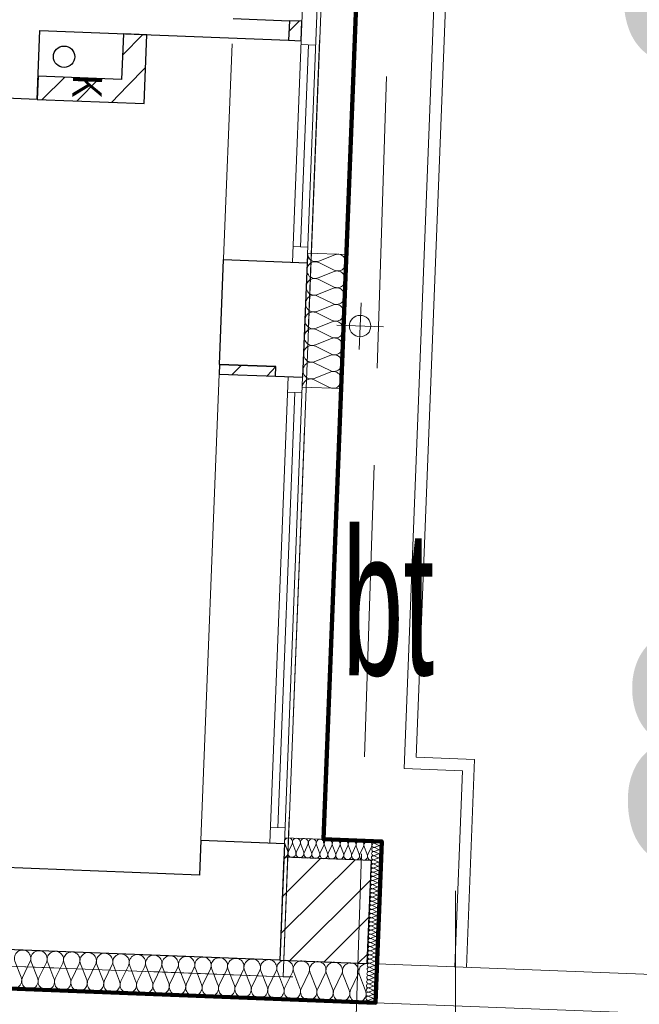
# Model space of a CAD drawing. Extents: x -198213 to 5540361, y 56395 to 5961443.
# Tile 43 of 76: x 5539590.88 to 5539594.06, y 5961325.74 to 5961330.8. Entities that reach past the tile are written whole.
import ezdxf
from ezdxf import colors
from ezdxf.entities.mleader import LeaderData, LeaderLine
from ezdxf.math import Vec2, Vec3

# ---------------------------------------------------------------- set-up
doc = ezdxf.new("R2010")
doc.units = 0
doc.header["$MEASUREMENT"] = 0
doc.linetypes.add('L_0_06', pattern=[2, 1.5, -0.5])
for name, color, linetype, lineweight in [('$ IE_OPISY', 7, 'Continuous', 25), ('0_Nr_Pióra__7', 8, 'Continuous', 13), ('312_budynek_ewidencyjny_Nr_Pióra__7', 8, 'Continuous', 13), ('Arch drogi_Nr_Pióra__21', 8, 'Continuous', 9), ('Arch IS_Nr_Pióra__52', 8, 'Continuous', 25), ('Arch ocieplenie_Nr_Pióra__22', 8, 'Continuous', 9), ('Arch okna_Nr_Pióra__4', 8, 'Continuous', 9), ('Arch rynny_Nr_Pióra__21', 8, 'Continuous', 9), ('Arch schody_Nr_Pióra__21', 8, 'Continuous', 9), ('Arch wyburzenia_Nr_Pióra__46', 8, 'Continuous', 13), ('Arch wykończenie_Nr_Pióra__46', 8, 'Continuous', 13), ('arch wypelnienia_Nr_Pióra__118', 8, 'Continuous', 211), ('Arch ściany nośne_Nr_Pióra__21', 8, 'Continuous', 9), ('Arch ściany nośne_Nr_Pióra__27', 8, 'Continuous', 30), ('bt_Nr_Pióra__7', 8, 'Continuous', 13), ('INWENT OPISY_Nr_Pióra__52', 8, 'Continuous', 25), ('INWENT RZĘDNE_Nr_Pióra__21', 8, 'Continuous', 9), ('INWENT.ŚCIANY_Nr_Pióra__1', 8, 'Continuous', 25)]:
    doc.layers.add(name, color=color, linetype=linetype, lineweight=lineweight)
for name, color, linetype in [('Arch ocieplenie', 8, 'Continuous'), ('Arch ściany nośne', 8, 'Continuous'), ('INWENT RZĘDNE', 8, 'Continuous')]:
    doc.layers.add(name, color=color, linetype=linetype)
doc.styles.add('1. Elektrobau_02.2024', font='romans.shx', dxfattribs={"width": 0.8, "oblique": 10})
doc.styles.add('GENERATED_STYLE_2', font='ARIALN.TTF')
doc.styles.add('GENERATED_STYLE_3', font='ARIALN.TTF')
doc.styles.add('GENERATED_STYLE_8', font='ARIALN.TTF')
pattern_1 = [(45, (0, 0), (-91.92387818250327, 91.92387818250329), [])]

# ---------------------------------------------------------------- blocks, each defined once
blk = doc.blocks.new('Izolacja cieplna 14_11', base_point=(-121481.5695909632, 104227.8188325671))
at = {"layer": 'Arch ocieplenie_Nr_Pióra__22', "linetype": 'Continuous'}
for p, q in [((-121341.4146830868, 104218.7154393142), (-121423.5596272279, 104186.0194003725)), ((-121423.8425851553, 104178.7803933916), (-121344.5004153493, 104139.7721222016)), ((-121427.2113481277, 104092.5962072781), (-121347.8691783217, 104053.5879360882)), ((-121344.7834460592, 104132.5312532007), (-121426.9283902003, 104099.8352142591)), ((-121348.1522090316, 104046.3470670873), (-121430.2971531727, 104013.6510281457)), ((-121430.5801111, 104006.4120211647), (-121351.237941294, 103967.4037499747)), ((-121351.520972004, 103960.1628809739), (-121433.6659161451, 103927.4668420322)), ((-121433.9488740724, 103920.2278350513), (-121354.6067042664, 103881.2195638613)), ((-121437.3176370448, 103834.0436489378), (-121357.9754672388, 103795.0353777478)), ((-121354.8897349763, 103873.9786948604), (-121437.0346791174, 103841.2826559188)), ((-121358.2584979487, 103787.794508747), (-121440.4034420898, 103755.0984698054)), ((-121440.6864000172, 103747.8594628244), (-121361.3442302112, 103708.8511916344)), ((-121361.6272609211, 103701.6103226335), (-121443.7722050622, 103668.9142836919)), ((-121444.0551629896, 103661.675276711), (-121364.7129931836, 103622.667005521)), ((-121364.9960238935, 103615.4261365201), (-121447.1409680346, 103582.7300975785)), ((-121447.4239259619, 103575.4910905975), (-121368.0817561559, 103536.4828194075))]:
    blk.add_line(p, q, dxfattribs=at)
for centre, start_param, end_param in [((-121442.4360317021, 104139.9751989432), 2.728799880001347, 6.695979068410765), ((-121439.0673580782, 104226.1575075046), 4.712388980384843, 6.695978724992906), ((-121325.9069381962, 104178.5772830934), 5.87039154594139, 9.837571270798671), ((-121329.2757011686, 104092.39309698), 5.870391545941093, 9.8375712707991), ((-121445.8047946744, 104053.7910128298), 2.7287998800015, 6.695979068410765), ((-121332.644464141, 104006.2089108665), 5.87039154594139, 9.837571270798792), ((-121449.1735576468, 103967.6068267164), 2.728799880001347, 6.695979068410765), ((-121336.0132271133, 103920.0247247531), 5.870391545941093, 9.8375712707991), ((-121452.5423206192, 103881.4226406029), 2.728799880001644, 6.695979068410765), ((-121455.9110835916, 103795.2384544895), 2.728799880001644, 6.695979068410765), ((-121339.3819900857, 103833.8405386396), 5.87039154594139, 9.837571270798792), ((-121342.7507530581, 103747.6563525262), 5.870391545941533, 9.837571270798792), ((-121459.279846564, 103709.054268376), 2.728799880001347, 6.695979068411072), ((-121346.1195160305, 103661.4721664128), 5.87039154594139, 9.837571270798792), ((-121462.6486095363, 103622.8700822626), 2.7287998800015, 6.695979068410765), ((-121466.0173725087, 103536.6858961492), 2.728799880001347, 4.71238898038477), ((-121349.4882790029, 103575.2879802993), 5.87039154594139, 9.837571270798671)]:
    blk.add_ellipse(centre, major_axis=(-1.684344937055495, -43.09115800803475), ratio=0.9863331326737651, start_param=start_param, end_param=end_param, dxfattribs=at)
blk = doc.blocks.new('Izolacja cieplna 14_12', base_point=(-121149.4764517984, 101202.5413768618))
at = {"layer": 'Arch ocieplenie_Nr_Pióra__22', "linetype": 'Continuous'}
for p, q in [((-121114.4372648, 101200.2772976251), (-121134.9689441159, 101192.2198639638)), ((-121136.7012374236, 101147.9020268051), (-121116.8611382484, 101138.2665351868)), ((-121116.099738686, 101157.7456740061), (-121136.6314180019, 101149.6882403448)), ((-121135.8700004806, 101169.1678386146), (-121116.0299013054, 101159.5323469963)), ((-121115.268501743, 101179.0114858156), (-121135.8001810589, 101170.9540521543)), ((-121135.0387635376, 101190.4336504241), (-121115.1986643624, 101180.7981588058)), ((-121138.3637113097, 101105.3704031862), (-121118.5236121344, 101095.7349115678)), ((-121117.7622125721, 101115.2140503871), (-121138.293891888, 101107.1566167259)), ((-121137.5324743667, 101126.6362149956), (-121117.6923751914, 101117.0007233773)), ((-121116.9309756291, 101136.4798621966), (-121137.462654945, 101128.4224285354)), ((-121120.2559234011, 101051.4166149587), (-121140.787602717, 101043.3591812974)), ((-121140.0261851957, 101062.8387795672), (-121120.1860860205, 101053.2032879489)), ((-121119.4246864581, 101072.6824267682), (-121139.956365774, 101064.6249931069)), ((-121139.1949482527, 101084.1045913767), (-121119.3548490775, 101074.4690997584)), ((-121118.5934495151, 101093.9482385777), (-121139.125128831, 101085.8908049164)), ((-121142.5198960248, 100999.0413441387), (-121122.6797968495, 100989.4058525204)), ((-121121.9183972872, 101008.8849913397), (-121142.4500766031, 101000.8275576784)), ((-121141.6886590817, 101020.3071559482), (-121121.8485599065, 101010.6716643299)), ((-121121.0871603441, 101030.1508031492), (-121141.61883966, 101022.0933694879)), ((-121140.8574221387, 101041.5729677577), (-121121.0173229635, 101031.9374761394)), ((-121124.4121081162, 100945.0875559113), (-121144.9437874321, 100937.03012225)), ((-121144.1823699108, 100956.5097205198), (-121124.3422707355, 100946.8742289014)), ((-121123.5808711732, 100966.3533677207), (-121144.1125504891, 100958.2959340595)), ((-121143.3511329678, 100977.7755323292), (-121123.5110337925, 100968.1400407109)), ((-121122.7496342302, 100987.6191795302), (-121143.2813135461, 100979.561745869)), ((-121126.0745820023, 100902.5559322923), (-121146.6062613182, 100894.498498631)), ((-121145.8448437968, 100913.9780969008), (-121126.0047446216, 100904.3426052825)), ((-121125.2433450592, 100923.8217441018), (-121145.7750243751, 100915.7643104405)), ((-121145.0136068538, 100935.2439087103), (-121125.1735076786, 100925.6084170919)), ((-121148.3385546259, 100850.1806614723), (-121128.4984554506, 100840.545169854)), ((-121127.7370558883, 100860.0243086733), (-121148.2687352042, 100851.966875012)), ((-121147.5073176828, 100871.4464732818), (-121127.6672185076, 100861.8109816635)), ((-121126.9058189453, 100881.2901204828), (-121147.4374982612, 100873.2326868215)), ((-121146.6760807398, 100892.7122850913), (-121126.8359815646, 100883.076793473)), ((-121130.2307667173, 100796.2268732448), (-121150.7624460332, 100788.1694395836)), ((-121150.0010285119, 100807.6490378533), (-121130.1609293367, 100798.013546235)), ((-121129.3995297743, 100817.4926850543), (-121149.9312090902, 100809.435251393)), ((-121149.1697915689, 100828.9148496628), (-121129.3296923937, 100819.2793580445)), ((-121128.5682928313, 100838.7584968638), (-121149.0999721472, 100830.7010632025)), ((-121152.494739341, 100743.8516024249), (-121132.6546401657, 100734.2161108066)), ((-121131.8932406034, 100753.6952496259), (-121152.4249199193, 100745.6378159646)), ((-121151.6635023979, 100765.1174142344), (-121131.8234032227, 100755.4819226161)), ((-121131.0620036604, 100774.9610614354), (-121151.5936829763, 100766.9036277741)), ((-121150.8322654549, 100786.3832260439), (-121130.9921662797, 100776.7477344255)), ((-121154.157213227, 100701.3199788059), (-121134.3171140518, 100691.6844871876)), ((-121133.5557144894, 100711.1636260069), (-121154.0873938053, 100703.1061923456)), ((-121153.325976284, 100722.5857906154), (-121133.4858771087, 100712.9502989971)), ((-121132.7244775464, 100732.4294378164), (-121153.2561568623, 100724.3720041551)), ((-121136.0494253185, 100647.3661905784), (-121156.5811046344, 100639.3087569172)), ((-121155.819687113, 100658.7883551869), (-121135.9795879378, 100649.1528635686)), ((-121135.2181883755, 100668.6320023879), (-121155.7498676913, 100660.5745687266)), ((-121154.98845017, 100680.0541669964), (-121135.1483509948, 100670.4186753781)), ((-121134.3869514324, 100689.8978141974), (-121154.9186307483, 100681.8403805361)), ((-121158.3133979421, 100594.9909197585), (-121138.4732987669, 100585.3554281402)), ((-121137.7118992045, 100604.8345669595), (-121158.2435785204, 100596.7771332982)), ((-121157.4821609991, 100616.256731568), (-121137.6420618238, 100606.6212399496)), ((-121136.8806622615, 100626.100378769), (-121157.4123415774, 100618.0429451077)), ((-121156.6509240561, 100637.5225433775), (-121136.8108248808, 100627.8870517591)), ((-121140.2056100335, 100541.037131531), (-121160.7372893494, 100532.9796978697)), ((-121159.9758718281, 100552.4592961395), (-121140.1357726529, 100542.8238045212)), ((-121139.3743730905, 100562.3029433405), (-121159.9060524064, 100554.2455096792)), ((-121159.1446348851, 100573.725107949), (-121139.3045357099, 100564.0896163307)), ((-121138.5431361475, 100583.56875515), (-121159.0748154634, 100575.5113214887)), ((-121141.8680839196, 100498.505507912), (-121162.3997632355, 100490.4480742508)), ((-121161.6383457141, 100509.9276725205), (-121141.7982465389, 100500.2921809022)), ((-121141.0368469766, 100519.7713197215), (-121161.5685262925, 100511.7138860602)), ((-121160.8071087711, 100531.19348433), (-121140.9670095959, 100521.5579927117)), ((-121164.1320565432, 100446.1302370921), (-121144.291957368, 100436.4947454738)), ((-121143.5305578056, 100455.9738842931), (-121164.0622371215, 100447.9164506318)), ((-121163.3008196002, 100467.3960489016), (-121143.4607204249, 100457.7605572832)), ((-121142.6993208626, 100477.2396961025), (-121163.2310001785, 100469.1822624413)), ((-121162.4695826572, 100488.661860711), (-121142.6294834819, 100479.0263690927)), ((-121146.0242686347, 100392.1764488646), (-121166.5559479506, 100384.1190152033)), ((-121165.7945304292, 100403.5986134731), (-121145.954431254, 100393.9631218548)), ((-121145.1930316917, 100413.4422606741), (-121165.7247110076, 100405.3848270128)), ((-121164.9632934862, 100424.8644252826), (-121145.123194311, 100415.2289336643)), ((-121144.3617947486, 100434.7080724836), (-121164.8934740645, 100426.6506388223)), ((-121166.6257673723, 100382.3328016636), (-121146.785668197, 100372.6973100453))]:
    blk.add_line(p, q, dxfattribs=at)
for centre, start_param, end_param in [((-121138.8508935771, 101202.1260455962), 4.712388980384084, 6.695978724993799), ((-121110.5553118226, 101190.3711038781), 5.870391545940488, 9.837571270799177), ((-121141.3445823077, 101138.3290734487), 2.728799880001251, 6.695979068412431), ((-121140.5133453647, 101159.5948852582), 2.728799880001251, 6.695979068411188), ((-121139.6821084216, 101180.8606970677), 2.728799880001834, 6.695979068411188), ((-121112.2177857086, 101147.8394802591), 5.870391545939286, 9.83757127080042), ((-121111.3865487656, 101169.1052920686), 5.870391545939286, 9.83757127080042), ((-121143.0070561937, 101095.7974498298), 2.728799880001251, 6.695979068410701), ((-121142.1758192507, 101117.0632616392), 2.728799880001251, 6.695979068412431), ((-121113.8802595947, 101105.3078566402), 5.870391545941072, 9.837571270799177), ((-121113.0490226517, 101126.5736684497), 5.870391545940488, 9.837571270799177), ((-121144.6695300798, 101053.2658262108), 2.728799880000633, 6.695979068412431), ((-121143.8382931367, 101074.5316380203), 2.728799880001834, 6.695979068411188), ((-121116.3739704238, 101041.5104212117), 5.870391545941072, 9.837571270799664), ((-121115.5427334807, 101062.7762330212), 5.87039154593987, 9.837571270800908), ((-121114.7114965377, 101084.0420448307), 5.87039154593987, 9.837571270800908), ((-121147.1632409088, 100989.4683907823), 2.728799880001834, 6.695979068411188), ((-121146.3320039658, 101010.7342025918), 2.728799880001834, 6.695979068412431), ((-121145.5007670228, 101032.0000144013), 2.728799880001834, 6.695979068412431), ((-121118.0364443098, 100998.9787975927), 5.870391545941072, 9.837571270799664), ((-121117.2052073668, 101020.2446094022), 5.870391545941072, 9.837571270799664), ((-121148.8257147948, 100946.9367671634), 2.728799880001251, 6.695979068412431), ((-121147.9944778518, 100968.2025789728), 2.728799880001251, 6.695979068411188), ((-121120.5301551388, 100935.1813621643), 5.870391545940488, 9.837571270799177), ((-121119.6989181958, 100956.4471739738), 5.870391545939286, 9.83757127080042), ((-121118.8676812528, 100977.7129857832), 5.870391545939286, 9.83757127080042), ((-121151.3194256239, 100883.1393317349), 2.728799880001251, 6.695979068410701), ((-121150.4881886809, 100904.4051435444), 2.728799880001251, 6.695979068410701), ((-121149.6569517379, 100925.6709553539), 2.728799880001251, 6.695979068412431), ((-121122.1926290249, 100892.6497385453), 5.87039154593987, 9.837571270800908), ((-121121.3613920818, 100913.9155503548), 5.870391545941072, 9.837571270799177), ((-121152.9818995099, 100840.6077081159), 2.728799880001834, 6.695979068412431), ((-121152.1506625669, 100861.8735199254), 2.728799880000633, 6.695979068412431), ((-121123.8551029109, 100850.1181149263), 5.870391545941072, 9.837571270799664), ((-121123.0238659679, 100871.3839267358), 5.87039154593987, 9.837571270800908), ((-121154.644373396, 100798.0760844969), 2.728799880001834, 6.695979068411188), ((-121153.813136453, 100819.3418963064), 2.728799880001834, 6.695979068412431), ((-121126.34881374, 100786.3206794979), 5.870391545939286, 9.83757127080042), ((-121125.5175767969, 100807.5864913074), 5.87039154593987, 9.837571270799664), ((-121124.6863398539, 100828.8523031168), 5.870391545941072, 9.837571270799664), ((-121157.138084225, 100734.2786490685), 2.728799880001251, 6.695979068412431), ((-121156.306847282, 100755.544460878), 2.728799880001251, 6.695979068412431), ((-121155.475610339, 100776.8102726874), 2.728799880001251, 6.695979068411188), ((-121128.011287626, 100743.7890558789), 5.870391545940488, 9.837571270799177), ((-121127.180050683, 100765.0548676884), 5.870391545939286, 9.83757127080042), ((-121158.800558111, 100691.7470254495), 2.728799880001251, 6.695979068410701), ((-121157.969321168, 100713.012837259), 2.728799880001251, 6.695979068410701), ((-121130.504998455, 100679.9916204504), 5.87039154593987, 9.837571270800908), ((-121129.673761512, 100701.2574322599), 5.87039154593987, 9.83757127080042), ((-121128.842524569, 100722.5232440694), 5.870391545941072, 9.837571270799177), ((-121160.4630319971, 100649.2154018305), 2.728799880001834, 6.695979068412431), ((-121159.6317950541, 100670.48121364), 2.728799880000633, 6.695979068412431), ((-121132.1674723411, 100637.4599968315), 5.870391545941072, 9.837571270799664), ((-121131.3362353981, 100658.725808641), 5.870391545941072, 9.837571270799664), ((-121162.9567428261, 100585.4179664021), 2.728799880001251, 6.695979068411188), ((-121162.1255058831, 100606.6837782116), 2.728799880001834, 6.695979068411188), ((-121161.2942689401, 100627.949590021), 2.728799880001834, 6.695979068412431), ((-121133.8299462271, 100594.9283732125), 5.870391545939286, 9.83757127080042), ((-121132.9987092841, 100616.194185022), 5.87039154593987, 9.837571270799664), ((-121164.6192167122, 100542.8863427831), 2.728799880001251, 6.695979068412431), ((-121163.7879797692, 100564.1521545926), 2.728799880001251, 6.695979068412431), ((-121136.3236570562, 100531.130937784), 5.870391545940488, 9.837571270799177), ((-121135.4924201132, 100552.3967495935), 5.870391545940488, 9.837571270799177), ((-121134.6611831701, 100573.662561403), 5.870391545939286, 9.83757127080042), ((-121167.1129275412, 100479.0889073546), 2.728799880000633, 6.695979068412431), ((-121166.2816905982, 100500.3547191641), 2.728799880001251, 6.695979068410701), ((-121165.4504536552, 100521.6205309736), 2.728799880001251, 6.695979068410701), ((-121137.9861309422, 100488.5993141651), 5.87039154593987, 9.837571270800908), ((-121137.1548939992, 100509.8651259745), 5.87039154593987, 9.83757127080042), ((-121168.7754014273, 100436.5572837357), 2.728799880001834, 6.695979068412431), ((-121167.9441644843, 100457.8230955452), 2.728799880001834, 6.695979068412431), ((-121139.6486048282, 100446.0676905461), 5.870391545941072, 9.837571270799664), ((-121138.8173678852, 100467.3335023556), 5.870391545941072, 9.837571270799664), ((-121170.4378753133, 100394.0256601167), 2.728799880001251, 6.695979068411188), ((-121169.6066383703, 100415.2914719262), 2.728799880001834, 6.695979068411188), ((-121142.1423156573, 100382.2702551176), 5.870391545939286, 9.83757127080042), ((-121141.3110787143, 100403.5360669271), 5.870391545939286, 9.83757127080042), ((-121140.4798417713, 100424.8018787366), 5.87039154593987, 9.837571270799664), ((-121171.2691122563, 100372.7598483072), 2.728799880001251, 4.71238898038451)]:
    blk.add_ellipse(centre, major_axis=(-0.4156094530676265, -10.63267518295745), ratio=0.9993307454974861, start_param=start_param, end_param=end_param, dxfattribs=at)
blk = doc.blocks.new('Izolacja cieplna 14_13', base_point=(-121603.0385012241, 101120.1918775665))
at = {"layer": 'Arch ocieplenie_Nr_Pióra__22', "linetype": 'Continuous'}
for p, q in [((-121598.5797676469, 101190.2736811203), (-121583.152866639, 101149.2368016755)), ((-121579.7193455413, 101149.1025923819), (-121561.1362970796, 101188.8100926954)), ((-121557.7018928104, 101188.6758488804), (-121542.2749918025, 101147.6389694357)), ((-121538.8414707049, 101147.5047601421), (-121520.2584222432, 101187.2122604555)), ((-121516.824017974, 101187.0780166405), (-121501.3971169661, 101146.0411371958)), ((-121497.9635958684, 101145.9069279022), (-121479.3805474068, 101185.6144282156)), ((-121475.9461431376, 101185.4801844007), (-121460.5192421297, 101144.4433049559)), ((-121457.085721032, 101144.3090956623), (-121438.5026725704, 101184.0165959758)), ((-121435.0682683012, 101183.8823521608), (-121419.6413672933, 101142.8454727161)), ((-121416.2078461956, 101142.7112634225), (-121397.624797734, 101182.4187637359)), ((-121394.1903934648, 101182.2845199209), (-121378.7634924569, 101141.2476404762)), ((-121375.3299713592, 101141.1134311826), (-121356.7469228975, 101180.8209314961)), ((-121353.3125186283, 101180.6866876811), (-121337.8856176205, 101139.6498082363)), ((-121334.4520965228, 101139.5155989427), (-121315.8690480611, 101179.2230992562)), ((-121312.4346437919, 101179.0888554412), (-121297.007742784, 101138.0519759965)), ((-121293.5742216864, 101137.9177667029), (-121274.9911732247, 101177.6252670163)), ((-121271.5567689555, 101177.4910232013), (-121256.1298679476, 101136.4541437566)), ((-121252.6963468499, 101136.319934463), (-121234.1132983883, 101176.0274347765)), ((-121230.6788941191, 101175.8931909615), (-121215.2519931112, 101134.8563115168)), ((-121211.8184720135, 101134.7221022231), (-121193.2354235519, 101174.4296025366)), ((-121189.8010192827, 101174.2953587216), (-121174.3741182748, 101133.2584792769)), ((-121170.9405971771, 101133.1242699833), (-121152.3575487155, 101172.8317702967))]:
    blk.add_line(p, q, dxfattribs=at)
for centre, start_param, end_param in [((-121579.524780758, 101198.0672793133), 4.299595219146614, 8.26677494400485), ((-121538.6469059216, 101196.4694470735), 4.299595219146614, 8.266774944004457), ((-121497.7690310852, 101194.8716148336), 4.299595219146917, 8.266774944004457), ((-121456.8911562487, 101193.2737825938), 4.299595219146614, 8.26677494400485), ((-121416.0132814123, 101191.6759503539), 4.299595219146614, 8.266774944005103), ((-121375.1354065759, 101190.078118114), 4.299595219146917, 8.266774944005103), ((-121334.2575317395, 101188.4802858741), 4.299595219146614, 8.266774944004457), ((-121293.3796569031, 101186.8824536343), 4.299595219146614, 8.266774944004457), ((-121252.5017820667, 101185.2846213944), 4.299595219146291, 8.266774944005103), ((-121211.6239072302, 101183.6867891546), 4.299595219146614, 8.266774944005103), ((-121170.7460323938, 101182.0889569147), 4.299595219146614, 8.266774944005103), ((-121602.2078302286, 101141.4432105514), 3.141592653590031, 5.125182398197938), ((-121561.3308459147, 101139.8454210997), 1.15800355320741, 5.125182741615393), ((-121520.4529710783, 101138.2475888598), 1.158003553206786, 5.125182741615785), ((-121479.5750962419, 101136.64975662), 1.158003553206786, 5.125182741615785), ((-121438.6972214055, 101135.0519243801), 1.158003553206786, 5.125182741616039), ((-121397.8193465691, 101133.4540921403), 1.15800355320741, 5.125182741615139), ((-121356.9414717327, 101131.8562599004), 1.15800355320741, 5.125182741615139), ((-121316.0635968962, 101130.2584276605), 1.158003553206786, 5.125182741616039), ((-121275.1857220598, 101128.6605954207), 1.158003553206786, 5.125182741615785), ((-121234.3078472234, 101127.0627631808), 1.158003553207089, 5.125182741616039), ((-121193.429972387, 101125.4649309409), 1.15800355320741, 5.125182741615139), ((-121152.5520975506, 101123.8670987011), 1.15800355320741, 3.141592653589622)]:
    blk.add_ellipse(centre, major_axis=(0.8306710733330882, 21.25133497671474), ratio=0.961751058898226, start_param=start_param, end_param=end_param, dxfattribs=at)
blk = doc.blocks.new('Izolacja cieplna 14_14', base_point=(-125390.8624989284, 100737.8472621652))
at = {"layer": 'Arch ocieplenie_Nr_Pióra__22', "linetype": 'Continuous'}
for p, q in [((-122986.0848272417, 100584.2056201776), (-122954.1577590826, 100502.090733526)), ((-122947.0722014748, 100501.8137736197), (-122908.832964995, 100581.1860034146)), ((-122901.7492294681, 100580.9091147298), (-122869.822161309, 100498.7942280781)), ((-122862.7366037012, 100498.5172681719), (-122824.4973672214, 100577.8894979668)), ((-122817.4136316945, 100577.6126092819), (-122785.4865635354, 100495.4977226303)), ((-122778.4010059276, 100495.220762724), (-122740.1617694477, 100574.592992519)), ((-122733.0780339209, 100574.3161038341), (-122701.1509657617, 100492.2012171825)), ((-122694.0654081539, 100491.9242572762), (-122655.8261716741, 100571.2964870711)), ((-122648.7424361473, 100571.0195983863), (-122616.8153679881, 100488.9047117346)), ((-122609.7298103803, 100488.6277518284), (-122571.4905739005, 100567.9999816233)), ((-122564.4068383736, 100567.7230929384), (-122532.4797702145, 100485.6082062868)), ((-122525.3942126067, 100485.3312463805), (-122487.1549761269, 100564.7034761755)), ((-122480.0712406, 100564.4265874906), (-122448.1441724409, 100482.311700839)), ((-122441.0586148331, 100482.0347409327), (-122402.8193783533, 100561.4069707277)), ((-122395.7356428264, 100561.1300820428), (-122363.8085746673, 100479.0151953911)), ((-122356.7230170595, 100478.7382354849), (-122318.4837805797, 100558.1104652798)), ((-122311.4000450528, 100557.8335765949), (-122279.4729768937, 100475.7186899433)), ((-122272.3874192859, 100475.441730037), (-122234.1481828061, 100554.813959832)), ((-122227.0644472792, 100554.5370711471), (-122195.1373791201, 100472.4221844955)), ((-122188.0518215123, 100472.1452245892), (-122149.8125850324, 100551.5174543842)), ((-122142.7288495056, 100551.2405656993), (-122110.8017813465, 100469.1256790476)), ((-122103.7162237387, 100468.8487191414), (-122065.4769872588, 100548.2209489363)), ((-122058.393251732, 100547.9440602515), (-122026.4661835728, 100465.8291735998)), ((-122019.380625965, 100465.5522136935), (-121981.1413894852, 100544.9244434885)), ((-121974.0576539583, 100544.6475548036), (-121942.1305857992, 100462.532668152)), ((-121935.0450281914, 100462.2557082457), (-121896.8057917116, 100541.6279380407)), ((-121889.7220561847, 100541.3510493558), (-121857.7949880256, 100459.2361627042)), ((-121850.7094304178, 100458.9592027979), (-121812.470193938, 100538.3314325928)), ((-121805.3864584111, 100538.0545439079), (-121773.459390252, 100455.9396572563)), ((-121766.3738326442, 100455.6626973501), (-121728.1345961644, 100535.034927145)), ((-121721.0508606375, 100534.7580384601), (-121689.1237924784, 100452.6431518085)), ((-121682.0382348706, 100452.3661919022), (-121643.7989983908, 100531.7384216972)), ((-121636.7152628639, 100531.4615330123), (-121604.7881947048, 100449.3466463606)), ((-121597.702637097, 100449.0696864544), (-121559.4634006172, 100528.4419162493)), ((-121552.3796650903, 100528.1650275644), (-121520.4525969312, 100446.0501409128)), ((-121513.3670393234, 100445.7731810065), (-121475.1278028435, 100525.1454108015)), ((-121468.0440673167, 100524.8685221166), (-121436.1169991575, 100442.753635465)), ((-121429.0314415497, 100442.4766755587), (-121390.7922050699, 100521.8489053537)), ((-121383.708469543, 100521.5720166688), (-121351.7814013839, 100439.4571300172)), ((-121344.6958437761, 100439.1801701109), (-121306.4566072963, 100518.5523999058)), ((-121299.3728717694, 100518.275511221), (-121267.4458036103, 100436.1606245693)), ((-121260.3602460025, 100435.8836646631), (-121222.1210095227, 100515.255894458)), ((-121215.0372739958, 100514.9790057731), (-121183.1102058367, 100432.8641191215))]:
    blk.add_line(p, q, dxfattribs=at)
for centre, start_param, end_param in [((-122946.7933270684, 100599.7464271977), 4.299595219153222, 8.266774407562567), ((-122862.4577292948, 100596.4499217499), 4.299595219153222, 8.26677440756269), ((-122778.1221315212, 100593.153416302), 4.299595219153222, 8.266774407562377), ((-122693.7865337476, 100589.8569108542), 4.299595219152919, 8.26677440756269), ((-122609.450935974, 100586.5604054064), 4.299595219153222, 8.26677440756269), ((-122525.1153382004, 100583.2638999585), 4.299595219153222, 8.266774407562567), ((-122440.7797404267, 100579.9673945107), 4.299595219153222, 8.266774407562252), ((-122356.4441426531, 100576.6708890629), 4.299595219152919, 8.26677440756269), ((-122272.1085448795, 100573.3743836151), 4.299595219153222, 8.26677440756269), ((-122187.7729471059, 100570.0778781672), 4.299595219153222, 8.26677440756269), ((-122103.4373493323, 100566.7813727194), 4.299595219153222, 8.26677440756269), ((-122019.1017515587, 100563.4848672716), 4.299595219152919, 8.266774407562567), ((-121934.7661537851, 100560.1883618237), 4.299595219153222, 8.266774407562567), ((-121850.4305560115, 100556.8918563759), 4.299595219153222, 8.26677440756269), ((-121766.0949582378, 100553.5953509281), 4.299595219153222, 8.26677440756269), ((-121681.7593604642, 100550.2988454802), 4.299595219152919, 8.26677440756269), ((-121597.4237626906, 100547.0023400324), 4.299595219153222, 8.26677440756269), ((-121513.088164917, 100543.7058345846), 4.299595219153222, 8.266774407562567), ((-121428.7525671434, 100540.4093291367), 4.299595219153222, 8.266774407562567), ((-121344.4169693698, 100537.1128236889), 4.299595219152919, 8.26677440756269), ((-121260.0813715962, 100533.8163182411), 4.299595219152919, 8.26677440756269), ((-121175.7457738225, 100530.5198127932), 6.283185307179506, 8.26677440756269), ((-122993.4492288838, 100486.5498934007), 1.158003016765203, 5.125182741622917), ((-122909.1136311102, 100483.2533879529), 1.158003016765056, 5.125182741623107), ((-122824.7780333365, 100479.9568825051), 1.158003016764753, 5.125182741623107), ((-122740.4424355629, 100476.6603770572), 1.158003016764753, 5.125182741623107), ((-122656.1068377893, 100473.3638716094), 1.158003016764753, 5.12518274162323), ((-122571.7712400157, 100470.0673661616), 1.158003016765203, 5.12518274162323), ((-122487.4356422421, 100466.7708607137), 1.158003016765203, 5.12518274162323), ((-122403.1000444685, 100463.4743552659), 1.158003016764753, 5.125182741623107), ((-122318.7644466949, 100460.1778498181), 1.158003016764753, 5.125182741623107), ((-122234.4288489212, 100456.8813443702), 1.158003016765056, 5.125182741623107), ((-122150.0932511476, 100453.5848389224), 1.158003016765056, 5.12518274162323), ((-122065.757653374, 100450.2883334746), 1.158003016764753, 5.12518274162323), ((-121981.4220556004, 100446.9918280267), 1.1580030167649, 5.12518274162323), ((-121897.0864578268, 100443.6953225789), 1.158003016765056, 5.125182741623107), ((-121812.7508600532, 100440.3988171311), 1.158003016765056, 5.125182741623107), ((-121728.4152622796, 100437.1023116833), 1.158003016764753, 5.125182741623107), ((-121644.0796645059, 100433.8058062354), 1.158003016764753, 5.125182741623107), ((-121559.7440667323, 100430.5093007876), 1.158003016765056, 5.12518274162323), ((-121475.4084689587, 100427.2127953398), 1.158003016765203, 5.12518274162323), ((-121391.0728711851, 100423.9162898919), 1.1580030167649, 5.12518274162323), ((-121306.7372734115, 100420.6197844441), 1.158003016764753, 5.125182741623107), ((-121222.4016756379, 100417.3232789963), 1.158003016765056, 5.125182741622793)]:
    blk.add_ellipse(centre, major_axis=(1.661325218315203, 42.50223686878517), ratio=0.9921097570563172, start_param=start_param, end_param=end_param, dxfattribs=at)
blk = doc.blocks.new('Ściana_55', base_point=(-121623.7393056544, 100590.5962971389))
at = {"layer": 'Arch ściany nośne_Nr_Pióra__21', "linetype": 'Continuous'}
h = blk.add_hatch(dxfattribs=at)
h.set_pattern_fill('Common_Brick', color=256, style=0, pattern_type=2)
h.set_pattern_definition(pattern_1)
h.paths.add_polyline_path([(-121623.7393056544, 100590.5962971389), (-121174.0826824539, 100573.0201424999), (-121153.3818781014, 101102.6157209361), (-121603.0385013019, 101120.191875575)], flags=0)
at = {"layer": 'Arch ściany nośne_Nr_Pióra__27', "linetype": 'Continuous'}
for p, q in [((-121603.0385013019, 101120.191875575), (-121623.7393056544, 100590.5962971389)), ((-121153.3818781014, 101102.6157209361), (-121603.0385013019, 101120.191875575)), ((-121174.0826824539, 100573.0201424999), (-121153.3818781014, 101102.6157209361)), ((-121623.7393056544, 100590.5962971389), (-121174.0826824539, 100573.0201424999))]:
    blk.add_line(p, q, dxfattribs=at)
blk = doc.blocks.new('Ściana_59', base_point=(-121934.2839197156, 103655.0639577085))
at = {"layer": 'Arch ściany nośne_Nr_Pióra__21', "linetype": 'Continuous'}
h = blk.add_hatch(dxfattribs=at)
h.set_pattern_fill('Common_Brick', color=256, style=0, pattern_type=2)
h.set_pattern_definition(pattern_1)
h.paths.add_polyline_path([(-121936.2368257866, 103605.1021106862), (-121646.4581130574, 103593.7752554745), (-121644.5052069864, 103643.7371024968), (-121934.2839197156, 103655.0639577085)], flags=0)
at = {"layer": 'Arch ściany nośne_Nr_Pióra__27', "linetype": 'Continuous'}
for p, q in [((-121934.2839197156, 103655.0639577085), (-121936.2368257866, 103605.1021106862)), ((-121644.5052069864, 103643.7371024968), (-121934.2839197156, 103655.0639577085)), ((-121646.4581130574, 103593.7752554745), (-121644.5052069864, 103643.7371024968)), ((-121936.2368257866, 103605.1021106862), (-121646.4581130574, 103593.7752554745))]:
    blk.add_line(p, q, dxfattribs=at)
blk = doc.blocks.new('Ściana_60', base_point=(-121574.9817508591, 105422.3788564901))
at = {"layer": 'Arch ściany nośne_Nr_Pióra__21', "linetype": 'Continuous'}
h = blk.add_hatch(dxfattribs=at)
h.set_pattern_fill('Common_Brick', color=256, style=0, pattern_type=2)
h.set_pattern_definition(pattern_1)
h.paths.add_polyline_path([(-121574.9817508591, 105422.3788564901), (-121578.8875630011, 105322.4551624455), (-121513.9371618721, 105319.9163845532), (-121510.0313497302, 105419.8400785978)], flags=0)
at = {"layer": 'Arch ściany nośne_Nr_Pióra__27', "linetype": 'Continuous'}
for p, q in [((-121574.9817508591, 105422.3788564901), (-121578.8875630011, 105322.4551624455)), ((-121510.0313497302, 105419.8400785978), (-121574.9817508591, 105422.3788564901)), ((-121513.9371618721, 105319.9163845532), (-121510.0313497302, 105419.8400785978)), ((-121578.8875630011, 105322.4551624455), (-121513.9371618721, 105319.9163845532))]:
    blk.add_line(p, q, dxfattribs=at)
blk = doc.blocks.new('Ściana_68', base_point=(-122871.7764798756, 105017.7204440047))
at = {"layer": 'Arch ściany nośne_Nr_Pióra__21', "linetype": 'Continuous'}
h = blk.add_hatch(dxfattribs=at)
h.set_pattern_fill('Common_Brick', color=256, style=0, pattern_type=2)
h.set_pattern_definition(pattern_1)
h.paths.add_polyline_path([(-122871.7764798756, 105017.7204440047), (-122322.1961626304, 104996.2384772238), (-122437.4176209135, 105120.8338846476), (-122867.0895053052, 105137.6288768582)], flags=0)
at = {"layer": 'Arch ściany nośne_Nr_Pióra__27', "linetype": 'Continuous'}
for p, q in [((-122867.0895053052, 105137.6288768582), (-122871.7764798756, 105017.7204440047)), ((-122437.4176209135, 105120.8338846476), (-122867.0895053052, 105137.6288768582)), ((-122871.7764798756, 105017.7204440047), (-122322.1961626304, 104996.2384772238))]:
    blk.add_line(p, q, dxfattribs=at)
blk = doc.blocks.new('Ściana_69', base_point=(-122322.1961626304, 104996.2384772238))
at = {"layer": 'Arch ściany nośne_Nr_Pióra__21', "linetype": 'Continuous'}
h = blk.add_hatch(dxfattribs=at)
h.set_pattern_fill('Common_Brick', color=256, style=0, pattern_type=2)
h.set_pattern_definition(pattern_1)
h.paths.add_polyline_path([(-122322.1961626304, 104996.2384772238), (-122308.3305295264, 105350.9675910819), (-122428.2389623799, 105355.6545656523), (-122437.4176209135, 105120.8338846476)], flags=0)
at = {"layer": 'Arch ściany nośne_Nr_Pióra__27', "linetype": 'Continuous'}
for p, q in [((-122428.2389623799, 105355.6545656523), (-122437.4176209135, 105120.8338846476)), ((-122308.3305295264, 105350.9675910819), (-122428.2389623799, 105355.6545656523)), ((-122322.1961626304, 104996.2384772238), (-122308.3305295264, 105350.9675910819))]:
    blk.add_line(p, q, dxfattribs=at)
blk = doc.blocks.new('Koty wysokościowe_14', base_point=(-120720.9877173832, 99747.05090658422))
at = {"layer": 'INWENT RZĘDNE_Nr_Pióra__21', "linetype": 'Continuous'}
blk.add_line((-120720.9877173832, 98547.05090658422), (-120720.9877173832, 100947.0509065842), dxfattribs=at)
at = {"layer": 'INWENT RZĘDNE_Nr_Pióra__21', "insert": (-119894.1439239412, 100856.197933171), "char_height": 1200, "attachment_point": 7, "style": 'GENERATED_STYLE_3'}
blk.add_mtext('{85,26}', dxfattribs=at)
blk = doc.blocks.new('Koty wysokościowe_53', base_point=(-120140.5580968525, 107003.6049939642))
at = {"layer": 'INWENT RZĘDNE_Nr_Pióra__21', "insert": (-119915.4623870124, 104984.7492263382), "char_height": 1200, "attachment_point": 7, "style": 'GENERATED_STYLE_3'}
blk.add_mtext('{85,73}', dxfattribs=at)

msp = doc.modelspace()

# ---------------------------------------------------------------- linework, layer by layer
at = {"layer": '0_Nr_Pióra__7', "linetype": 'Continuous'}
msp.add_line((5539592.23, 5961325.88), (5539592.28, 5961325.88), dxfattribs=at)
msp.add_line((5539592.23, 5961325.88), (5539592.28, 5961325.88), dxfattribs=at)
msp.add_line((5539592.23, 5961325.88), (5539592.28, 5961325.88), dxfattribs=at)
msp.add_line((5539592.23, 5961325.88), (5539592.28, 5961325.88), dxfattribs=at)
msp.add_line((5539592.23, 5961325.88), (5539592.28, 5961325.88), dxfattribs=at)
msp.add_line((5539592.23, 5961325.88), (5539592.28, 5961325.88), dxfattribs=at)
msp.add_line((5539592.23, 5961325.88), (5539592.28, 5961325.88), dxfattribs=at)
msp.add_line((5539592.23, 5961325.88), (5539592.28, 5961325.88), dxfattribs=at)
msp.add_line((5539592.23, 5961325.88), (5539592.28, 5961325.88), dxfattribs=at)
msp.add_line((5539592.23, 5961325.88), (5539592.28, 5961325.88), dxfattribs=at)
at = {"layer": '312_budynek_ewidencyjny_Nr_Pióra__7', "linetype": 'Continuous', "flags": 128}
for points in [[(5539593.31, 5961353.51), (5539592.23, 5961325.88)], [(5539592.23, 5961325.88), (5539579.560000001, 5961326.370000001)]]:
    msp.add_lwpolyline(points, dxfattribs=at)
at = {"layer": 'Arch drogi_Nr_Pióra__21', "linetype": 'Continuous'}
for p, q in [((5539592.852845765, 5961326.951249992), (5539593.050870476, 5961332.017383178)), ((5539592.915143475, 5961327.008860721), (5539593.1108247, 5961332.015039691)), ((5539593.214914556, 5961326.997143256), (5539592.915143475, 5961327.008860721)), ((5539593.173122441, 5961325.927961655), (5539593.214914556, 5961326.997143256)), ((5539593.152616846, 5961326.939532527), (5539592.852845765, 5961326.951249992)), ((5539593.113168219, 5961325.930305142), (5539593.152616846, 5961326.939532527))]:
    msp.add_line(p, q, dxfattribs=at)
at = {"layer": 'Arch IS_Nr_Pióra__52', "linetype": 'Continuous'}
msp.add_circle((5539591.104506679, 5961330.612332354), 0.05499999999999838, dxfattribs=at)
at = {"layer": 'Arch okna_Nr_Pióra__4', "linetype": 'Continuous'}
for p, q in [((5539592.372089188, 5961331.933831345), (5539592.279130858, 5961329.555647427)), ((5539592.447031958, 5961331.930901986), (5539592.354073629, 5961329.552718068)), ((5539592.64492644, 5961331.873128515), (5539592.554311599, 5961329.554898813)), ((5539591.967756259, 5961330.678666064), (5539591.92283942, 5961329.529543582)), ((5539592.36034734, 5961330.67332812), (5539592.319726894, 5961329.634121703)), ((5539592.322875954, 5961330.6747928), (5539592.397818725, 5961330.671863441)), ((5539592.282255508, 5961329.635586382), (5539592.357198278, 5961329.632657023)), ((5539591.901357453, 5961328.979963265), (5539591.807617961, 5961326.581794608)), ((5539592.256086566, 5961328.966097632), (5539592.162347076, 5961326.567928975)), ((5539592.331029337, 5961328.963168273), (5539592.237289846, 5961326.564999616)), ((5539592.256086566, 5961328.966097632), (5539592.331029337, 5961328.963168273)), ((5539592.52892382, 5961328.905394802), (5539592.437527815, 5961326.567180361)), ((5539592.290433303, 5961328.884693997), (5539592.202943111, 5961326.64640325)), ((5539592.252961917, 5961328.886158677), (5539592.327904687, 5961328.883229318)), ((5539592.165471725, 5961326.64786793), (5539592.240414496, 5961326.644938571))]:
    msp.add_line(p, q, dxfattribs=at)
at = {"layer": 'Arch rynny_Nr_Pióra__21', "linetype": 'Continuous'}
for p, q in [((5539592.621865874, 5961329.106918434), (5539592.631239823, 5961329.3467353)), ((5539592.506644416, 5961329.231513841), (5539592.746461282, 5961329.222139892))]:
    msp.add_line(p, q, dxfattribs=at)
msp.add_circle((5539592.626552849, 5961329.226826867), 0.05500000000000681, dxfattribs=at)
at = {"layer": 'Arch schody_Nr_Pióra__21', "linetype": 'Continuous'}
for p, q in [((5539599.957941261, 5961325.66275701), (5539592.713473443, 5961325.945928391)), ((5539600.149977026, 5961325.455097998), (5539592.705661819, 5961325.746081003))]:
    msp.add_line(p, q, dxfattribs=at)
at = {"layer": 'Arch wyburzenia_Nr_Pióra__46', "linetype": 'Continuous'}
for p, q in [((5539592.356026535, 5961329.602679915), (5539592.555873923, 5961329.59486829)), ((5539592.555873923, 5961329.59486829), (5539592.52892382, 5961328.905394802)), ((5539592.52892382, 5961328.905394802), (5539592.329076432, 5961328.913206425))]:
    msp.add_line(p, q, dxfattribs=at)
at = {"layer": 'Arch wykończenie_Nr_Pióra__46', "linetype": 'Continuous'}
for p, q in [((5539592.738080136, 5961326.575449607), (5539592.238461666, 5961326.594978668)), ((5539592.705661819, 5961325.746081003), (5539592.738080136, 5961326.575449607)), ((5539588.438920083, 5961325.912859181), (5539592.705661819, 5961325.746081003))]:
    msp.add_line(p, q, dxfattribs=at)
at = {"layer": 'arch wypelnienia_Nr_Pióra__118', "linetype": 'Continuous', "flags": 128}
msp.add_lwpolyline([(5539579.088503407, 5961327.108979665), (5539579.056085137, 5961326.279612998), (5539592.705661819, 5961325.746081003), (5539592.73807961, 5961326.575449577), (5539592.43830908, 5961326.587167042), (5539592.731244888, 5961334.081442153), (5539592.877268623, 5961337.808595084), (5539594.915375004, 5961337.728916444), (5539595.057323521, 5961341.359881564), (5539593.0230039, 5961341.435626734), (5539593.468662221, 5961352.947035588), (5539593.768433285, 5961352.93531769), (5539593.787181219, 5961353.414952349), (5539593.287562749, 5961353.434481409), (5539593.290535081, 5961353.510523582), (5539586.99, 5961353.68), (5539586.89, 5961350.36), (5539580.53, 5961350.62), (5539580.536283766, 5961350.808512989), (5539580.015547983, 5961350.825870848), (5539579.996800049, 5961350.346236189), (5539580.29657111, 5961350.334519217), (5539579.388274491, 5961327.097264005)], close=True, dxfattribs=at)
at = {"layer": 'bt_Nr_Pióra__7', "linetype": 'L_0_06', "flags": 128}
msp.add_lwpolyline([(5539579.560000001, 5961326.370000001), (5539592.23, 5961325.88), (5539592.456942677, 5961331.685950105), (5539592.800246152, 5961331.675969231), (5539592.6, 5961325.48), (5539579.075, 5961326.014), (5539579.85, 5961347.77), (5539580.41, 5961347.74)], close=True, dxfattribs=at)
at = {"layer": 'INWENT.ŚCIANY_Nr_Pióra__1', "linetype": 'Continuous'}
for p, q in [((5539591.972833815, 5961330.808566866), (5539592.262612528, 5961330.797240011)), ((5539592.262612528, 5961330.797240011), (5539592.258706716, 5961330.697316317)), ((5539590.965817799, 5961330.392581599), (5539590.979683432, 5961330.747310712)), ((5539590.979683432, 5961330.747310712), (5539592.258706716, 5961330.697316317)), ((5539590.965817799, 5961330.392581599), (5539588.947359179, 5961330.471479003)), ((5539591.903310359, 5961329.029925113), (5539591.924401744, 5961329.56951306)), ((5539591.924401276, 5961329.569514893), (5539592.354073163, 5961329.552719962)), ((5539592.355245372, 5961329.582695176), (5539592.354073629, 5961329.552718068)), ((5539592.354073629, 5961329.552718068), (5539592.331029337, 5961328.963168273)), ((5539591.903310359, 5961329.029925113), (5539592.193089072, 5961329.018598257)), ((5539592.191136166, 5961328.96863641), (5539592.193089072, 5961329.018598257)), ((5539592.191136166, 5961328.96863641), (5539592.331029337, 5961328.963168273)), ((5539591.807617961, 5961326.581794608), (5539591.8005875, 5961326.401931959)), ((5539591.807617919, 5961326.581796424), (5539592.237289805, 5961326.565001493)), ((5539592.237289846, 5961326.564999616), (5539592.213854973, 5961325.965457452)), ((5539591.8005875, 5961326.401931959), (5539589.002724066, 5961326.511294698)), ((5539592.213854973, 5961325.965457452), (5539588.496693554, 5961326.110753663))]:
    msp.add_line(p, q, dxfattribs=at)

# ---------------------------------------------------------------- block references
at = {"layer": 'Arch ocieplenie', "color": 104, "linetype": 'Continuous', "lineweight": 9, "true_color": 0x029e21, "xscale": 0.001, "yscale": 0.001, "zscale": 0.001}
for name, p in [('Izolacja cieplna 14_11', (5539592.356024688, 5961329.602679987)), ('Izolacja cieplna 14_13', (5539592.234555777, 5961326.495053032)), ('Izolacja cieplna 14_12', (5539592.688117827, 5961326.577402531)), ('Izolacja cieplna 14_14', (5539588.44673178, 5961326.112708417))]:
    msp.add_blockref(name, p, dxfattribs=at)
at = {"layer": 'Arch ściany nośne', "xscale": 0.001, "yscale": 0.001, "zscale": 0.001}
for name, p in [('Ściana_60', (5539592.262612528, 5961330.797240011)), ('Ściana_69', (5539591.515398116, 5961330.371099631)), ('Ściana_68', (5539590.965817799, 5961330.392581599)), ('Ściana_59', (5539591.903310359, 5961329.029925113)), ('Ściana_55', (5539592.213854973, 5961325.965457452))]:
    msp.add_blockref(name, p, dxfattribs=at)
at = {"layer": 'INWENT RZĘDNE', "xscale": 0.001, "yscale": 0.001, "zscale": 0.001}
for name, p in [('Koty wysokościowe_53', (5539593.697036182, 5961332.378466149)), ('Koty wysokościowe_14', (5539593.116606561, 5961325.121912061))]:
    msp.add_blockref(name, p, dxfattribs=at)

# ---------------------------------------------------------------- texts
at = {"layer": 'bt_Nr_Pióra__7', "linetype": 'Continuous', "insert": (5539592.534285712, 5961328.180710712), "char_height": 0.75, "attachment_point": 1, "style": 'GENERATED_STYLE_8'}
msp.add_mtext('{\\W0.660000x;bt}', dxfattribs=at)
at = {"layer": 'INWENT OPISY_Nr_Pióra__52', "linetype": 'Continuous', "insert": (5539591.298648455, 5961330.454629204), "char_height": 0.15, "attachment_point": 2, "rotation": 267.7615651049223, "style": 'GENERATED_STYLE_2'}
msp.add_mtext('{K}', dxfattribs=at)

# ---------------------------------------------------------------- leaders
at = {"layer": '$ IE_OPISY'}
ml = msp.add_multileader_mtext('Standard', dxfattribs=at)
ml.set_content('T1', color=7, style='1. Elektrobau_02.2024')
ml.set_leader_properties(linetype='ByLayer', lineweight=-1)
ml.build(insert=Vec2(0, 0))
ml.multileader.update_dxf_attribs({"text_left_attachment_type": 6, "text_right_attachment_type": 6, "dogleg_length": 1.152167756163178, "arrow_head_size": 0.5})
ctx = ml.context
ctx.base_point, ctx.char_height, ctx.arrow_head_size, ctx.landing_gap_size, ctx.plane_origin = Vec3(5539596.159794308, 5961329.631011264), 1, 0.5, 0.09000000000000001, Vec3(5539618.105906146, 5961175.82522335)
ctx.left_attachment, ctx.right_attachment, ctx.text_align_type, ctx.attachment_type = 6, 6, 2, 2
notes = []
notes.append((ctx, [(0, (1, 1, 0), (5539595.007626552, 5961329.631011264), (1, 0), 1.152167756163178, [(0, [(5539592.826740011, 5961336.518887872)], 0, [])])]))
ctx.mtext.insert, ctx.mtext.width, ctx.mtext.alignment, ctx.mtext.flow_direction = Vec3(5539597.240270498, 5961330.831011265), 1.433364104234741, 3, 5
for ctx, leaders in notes:
    for number, flags, end, landing, length, lines in leaders:
        leader = LeaderData()
        leader.index, (leader.has_last_leader_line, leader.has_dogleg_vector, leader.attachment_direction) = number, flags
        leader.last_leader_point, leader.dogleg_vector, leader.dogleg_length = Vec3(end), Vec3(landing), length
        for number, points, colour, breaks in lines:
            line = LeaderLine()
            line.index, line.vertices, line.color, line.breaks = number, Vec3.list(points), colors.encode_raw_color(colour), breaks
            leader.lines.append(line)
        ctx.leaders.append(leader)

doc.saveas('drawing.dxf')
